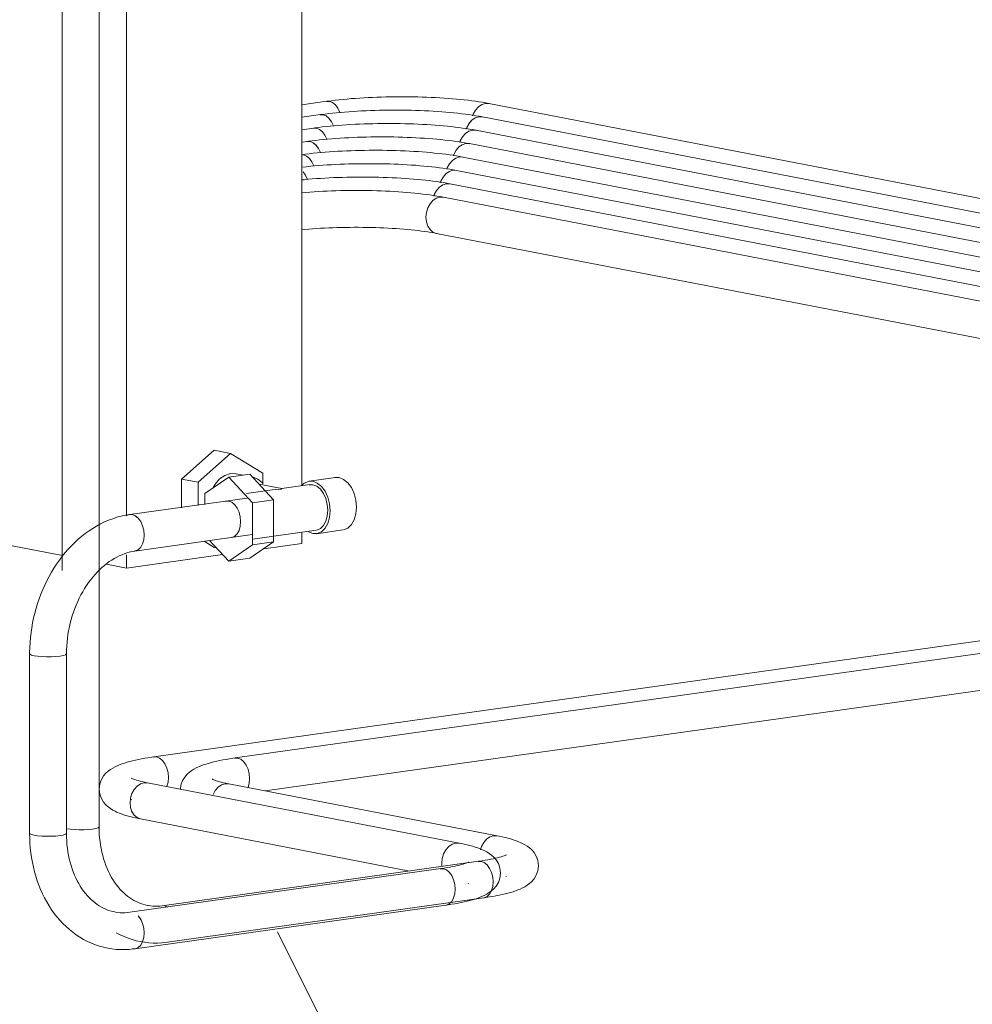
# Model space of a CAD drawing. Header units: millimetres. Extents: x 38570 to 76040, y -5041 to 9267.
# Tile 60 of 169: x 48493 to 48906, y 5974 to 6401. Entities that reach past the tile are written whole.
import ezdxf

# ---------------------------------------------------------------- set-up
doc = ezdxf.new("R2010")
doc.units = ezdxf.units.MM
for name, color, linetype, lineweight in [('M-EQPM-____-OTLN', 50, 'Continuous', 20), ('P-PIPE-____-IDEN', 2, 'Continuous', 20), ('P-PIPE-____-OTLN', 3, 'Continuous', 20)]:
    doc.layers.add(name, color=color, linetype=linetype, lineweight=lineweight)

# ---------------------------------------------------------------- blocks, each defined once
blk = doc.blocks.new('ADSK_Радиатор универсальный_Боковое подключение_Клапаны - Радиатор 600х500-1673213-3D Отопление left')
at = {"layer": 'M-EQPM-____-OTLN'}
for p, q in [((48615.46, 6198.81), (48615.46, 6721.07)), ((48539.33, 6185.68), (48539.33, 6704.99)), ((48563.31, 6201.61), (48577.39, 6214.12)), ((48584.53, 6212.74), (48570.44, 6200.23)), ((48584.53, 6212.74), (48577.39, 6214.12)), ((48598.61, 6204.19), (48584.53, 6212.74)), ((48598.61, 6199.61), (48598.61, 6204.19)), ((48563.31, 6189.22), (48563.31, 6201.61)), ((48563.31, 6201.61), (48570.44, 6200.23)), ((48570.44, 6200.23), (48570.44, 6190.23)), ((48583.74, 6202.42), (48573.36, 6195.32)), ((48583.74, 6202.42), (48592.87, 6203.71)), ((48594.11, 6191.31), (48583.74, 6202.42)), ((48590.13, 6203.32), (48586.9, 6203.95)), ((48592.87, 6203.71), (48603.25, 6192.59)), ((48630.1, 6202.32), (48618.68, 6200.72)), ((48603.55, 6197.08), (48591.48, 6195.39)), ((48606.86, 6197.54), (48596.82, 6199.48)), ((48603.87, 6197.12), (48606.58, 6197.27)), ((48606.58, 6197.27), (48606.79, 6197.53)), ((48618.89, 6199.23), (48606.82, 6197.54)), ((48573.36, 6195.32), (48573.36, 6190.64)), ((48603.25, 6192.59), (48594.11, 6191.31)), ((48594.11, 6173.08), (48594.11, 6191.31)), ((48603.25, 6192.59), (48603.25, 6174.37)), ((48594.26, 6175.58), (48621.67, 6179.43)), ((48615.46, 6173.74), (48615.46, 6178.66)), ((48621.88, 6177.94), (48633.29, 6179.55)), ((48511.62, 6168.41), (48471.37, 6176.2)), ((48577.39, 6171.98), (48573.04, 6174.63)), ((48575.36, 6174.96), (48583.74, 6165.98)), ((48603.25, 6174.37), (48592.87, 6167.26)), ((48603.25, 6174.37), (48594.11, 6173.08)), ((48577.39, 6171.98), (48578.3, 6171.81)), ((48583.74, 6165.98), (48594.11, 6173.08)), ((48615.46, 6173.74), (48598.95, 6171.42)), ((48581.01, 6168.9), (48539.33, 6163.05)), ((48539.33, 6163.05), (48539.33, 6168.83)), ((48592.87, 6167.26), (48583.74, 6165.98)), ((48539.33, 6163.05), (48530.69, 6164.72))]:
    blk.add_line(p, q, dxfattribs=at)
for points in [[(48586.99, 6203.93, 0), (48584.53, 6204, 0), (48582.06, 6203.24, 0), (48579.77, 6201.68, 0), (48577.8, 6199.45, 0), (48576.79, 6197.76, 0)], [(48598.68, 6199.6, 0), (48598.39, 6199.96, 0), (48596.42, 6201.64, 0), (48594.12, 6202.55, 0), (48594.04, 6202.57, 0)], [(48627.73, 6187.89, 0), (48627.48, 6190.87, 0), (48626.74, 6193.75, 0), (48625.55, 6196.33, 0), (48624.01, 6198.43, 0), (48622.21, 6199.91, 0), (48620.28, 6200.67, 0), (48618.35, 6200.66, 0), (48616.55, 6199.88, 0), (48615.34, 6198.79, 0)], [(48629.77, 6202.26, 0), (48631.7, 6202.28, 0), (48633.63, 6201.52, 0), (48635.42, 6200.04, 0), (48636.97, 6197.94, 0), (48638.15, 6195.36, 0), (48638.9, 6192.48, 0), (48639.15, 6189.49, 0)], [(48618.6, 6199.18, 0), (48620.28, 6199.2, 0), (48621.96, 6198.53, 0), (48623.52, 6197.25, 0), (48624.86, 6195.42, 0), (48625.89, 6193.18, 0), (48626.54, 6190.67, 0), (48626.76, 6188.08, 0)], [(48582.4, 6192.08, 0), (48583.74, 6192.09, 0), (48585.08, 6191.56, 0), (48586.33, 6190.53, 0), (48587.41, 6189.07, 0), (48588.23, 6187.28, 0), (48588.75, 6185.27, 0), (48588.93, 6183.2, 0)], [(48618.35, 6178.75, 0), (48620.28, 6177.99, 0), (48622.21, 6178, 0), (48624.01, 6178.79, 0), (48625.55, 6180.29, 0), (48626.74, 6182.41, 0), (48627.48, 6185, 0), (48627.73, 6187.89, 0)], [(48626.76, 6188.08, 0), (48626.54, 6185.57, 0), (48625.89, 6183.31, 0), (48624.86, 6181.47, 0), (48623.52, 6180.16, 0), (48621.96, 6179.48, 0)], [(48639.15, 6189.49, 0), (48638.9, 6186.61, 0), (48638.15, 6184.01, 0), (48636.97, 6181.89, 0), (48635.42, 6180.39, 0), (48633.63, 6179.61, 0)], [(48588.93, 6183.2, 0), (48588.75, 6181.19, 0), (48588.23, 6179.39, 0), (48587.41, 6177.91, 0), (48586.33, 6176.87, 0), (48585.08, 6176.32, 0)]]:
    blk.add_polyline3d(points, dxfattribs=at)
blk = doc.blocks.new('ADSK_СШПЭ Аксиальный_Поворот с фиксатором - Поворот трубы-V16-3D Отопление left')
at = {"layer": 'P-PIPE-____-OTLN', "color": 10}
blk.add_line((43374.72, 2547.89), (43376.07, 2547.36), dxfattribs=at)
for points in [[(43332.09, 2581.36, 0), (43333.64, 2581.13, 0), (43335.5, 2580.97, 0), (43337.55, 2580.9, 0), (43339.63, 2580.92, 0), (43341.62, 2581.02, 0), (43343.37, 2581.21, 0), (43344.77, 2581.47, 0), (43345.72, 2581.77, 0), (43346.16, 2582.11, 0), (43346.18, 2582.22, 0)], [(43367.13, 2548.07, 0), (43366.13, 2548.29, 0), (43365.15, 2548.57, 0), (43364.18, 2548.89, 0), (43363.22, 2549.27, 0), (43362.27, 2549.71, 0), (43361.33, 2550.19, 0), (43360.41, 2550.74, 0), (43359.5, 2551.34, 0), (43358.6, 2551.99, 0), (43357.72, 2552.7, 0), (43356.86, 2553.47, 0), (43356.02, 2554.29, 0), (43355.2, 2555.17, 0), (43354.4, 2556.11, 0), (43353.63, 2557.1, 0), (43352.89, 2558.14, 0), (43352.17, 2559.24, 0), (43351.49, 2560.38, 0), (43350.84, 2561.58, 0), (43350.23, 2562.82, 0), (43349.65, 2564.11, 0), (43349.12, 2565.45, 0), (43348.62, 2566.82, 0), (43348.17, 2568.24, 0), (43347.76, 2569.69, 0), (43347.39, 2571.17, 0), (43347.07, 2572.69, 0), (43346.8, 2574.23, 0), (43346.58, 2575.8, 0), (43346.41, 2577.39, 0), (43346.28, 2579, 0), (43346.21, 2580.63, 0), (43346.18, 2582.22, 0)], [(43373.61, 2547.92, 0), (43372.56, 2547.8, 0), (43371.51, 2547.74, 0), (43370.48, 2547.73, 0), (43369.45, 2547.77, 0), (43368.43, 2547.87, 0), (43367.43, 2548.02, 0), (43367.13, 2548.07, 0)], [(43353.63, 2536.17, 0), (43355.3, 2535.3, 0), (43357.01, 2534.53, 0), (43358.75, 2533.84, 0), (43360.52, 2533.25, 0), (43362.33, 2532.75, 0), (43364.09, 2532.37, 0)], [(43364.09, 2532.37, 0), (43365.93, 2532.06, 0), (43367.79, 2531.85, 0), (43369.65, 2531.74, 0), (43371.52, 2531.73, 0), (43373.4, 2531.82, 0), (43375.27, 2532, 0), (43375.84, 2532.08, 0)]]:
    blk.add_polyline3d(points, dxfattribs=at)
blk = doc.blocks.new('ADSK_СШПЭ Аксиальный_Поворот с фиксатором - Поворот трубы-V20-3D Отопление left')
at = {"layer": 'P-PIPE-____-OTLN', "color": 5}
for points in [[(45872.11, 3593.82, 0), (45870.25, 3593.51, 0), (45868.41, 3593.1, 0), (45866.57, 3592.61, 0), (45864.76, 3592.02, 0), (45862.97, 3591.35, 0), (45861.21, 3590.59, 0), (45859.47, 3589.75, 0), (45857.77, 3588.83, 0), (45856.1, 3587.83, 0), (45854.46, 3586.75, 0), (45852.86, 3585.6, 0), (45851.3, 3584.38, 0), (45849.78, 3583.09, 0), (45848.3, 3581.73, 0), (45846.86, 3580.31, 0), (45845.47, 3578.83, 0), (45844.13, 3577.29, 0), (45842.83, 3575.69, 0), (45841.59, 3574.04, 0), (45840.39, 3572.34, 0), (45839.25, 3570.6, 0), (45838.16, 3568.8, 0), (45837.12, 3566.97, 0), (45836.14, 3565.09, 0), (45835.22, 3563.18, 0), (45834.35, 3561.23, 0), (45833.54, 3559.25, 0), (45832.8, 3557.24, 0), (45832.11, 3555.2, 0), (45831.48, 3553.14, 0), (45830.91, 3551.06, 0), (45830.41, 3548.96, 0), (45829.97, 3546.84, 0), (45829.6, 3544.71, 0), (45829.28, 3542.58, 0), (45829.04, 3540.44, 0), (45828.85, 3538.29, 0), (45828.74, 3536.14, 0), (45828.69, 3534, 0), (45828.68, 3533.42, 0)], [(45870.63, 3593.23, 0), (45871.88, 3593.77, 0), (45873.22, 3593.78, 0)], [(45873.22, 3593.78, 0), (45874.57, 3593.26, 0), (45875.82, 3592.22, 0), (45876.89, 3590.76, 0), (45877.72, 3588.97, 0), (45878.23, 3586.97, 0), (45878.41, 3584.89, 0), (45878.23, 3582.88, 0), (45877.72, 3581.08, 0), (45876.89, 3579.6, 0), (45875.82, 3578.56, 0), (45874.57, 3578.01, 0)], [(45844.68, 3533.42, 0), (45844.71, 3535.07, 0), (45844.79, 3536.73, 0), (45844.91, 3538.39, 0), (45845.09, 3540.06, 0), (45845.32, 3541.72, 0), (45845.6, 3543.37, 0), (45845.93, 3545.02, 0), (45846.31, 3546.66, 0), (45846.73, 3548.28, 0), (45847.21, 3549.88, 0), (45847.73, 3551.46, 0), (45848.29, 3553.02, 0), (45848.9, 3554.55, 0), (45849.55, 3556.05, 0), (45850.25, 3557.52, 0), (45850.98, 3558.95, 0), (45851.75, 3560.35, 0), (45852.56, 3561.7, 0), (45853.4, 3563.02, 0), (45854.27, 3564.29, 0), (45855.18, 3565.51, 0), (45856.11, 3566.68, 0), (45857.07, 3567.8, 0), (45858.05, 3568.87, 0), (45859.06, 3569.88, 0), (45860.08, 3570.84, 0), (45861.12, 3571.74, 0), (45862.18, 3572.58, 0), (45863.24, 3573.37, 0), (45864.32, 3574.09, 0), (45865.4, 3574.76, 0), (45866.48, 3575.36, 0), (45867.57, 3575.91, 0), (45868.66, 3576.39, 0), (45869.75, 3576.81, 0), (45870.83, 3577.18, 0), (45871.91, 3577.49, 0), (45872.98, 3577.74, 0), (45874.05, 3577.93, 0), (45874.34, 3577.97, 0)], [(45830.59, 3532.56, 0), (45829.46, 3532.85, 0), (45828.82, 3533.18, 0), (45828.71, 3533.52, 0)], [(45844.66, 3533.31, 0), (45844.22, 3532.98, 0), (45843.27, 3532.67, 0), (45841.87, 3532.42, 0), (45840.12, 3532.23, 0), (45838.13, 3532.12, 0), (45836.05, 3532.11, 0), (45834, 3532.18, 0), (45832.14, 3532.33, 0), (45830.59, 3532.56, 0)]]:
    blk.add_polyline3d(points, dxfattribs=at)
blk = doc.blocks.new('ADSK_СШПЭ Аксиальный_Поворот с фиксатором - Поворот трубы-V24-3D Отопление left')
at = {"layer": 'P-PIPE-____-OTLN', "color": 5}
blk.add_line((43410.47, 5774.66), (43409.35, 5774.69), dxfattribs=at)
for points in [[(43364.81, 5824.8, 0), (43364.84, 5822.66, 0), (43364.94, 5820.53, 0), (43365.11, 5818.42, 0), (43365.34, 5816.31, 0), (43365.64, 5814.23, 0), (43366.01, 5812.17, 0), (43366.44, 5810.13, 0), (43366.93, 5808.11, 0), (43367.5, 5806.13, 0), (43368.13, 5804.18, 0), (43368.82, 5802.26, 0), (43369.58, 5800.38, 0), (43370.4, 5798.54, 0), (43371.29, 5796.75, 0), (43372.24, 5795, 0), (43373.26, 5793.3, 0), (43374.34, 5791.65, 0), (43375.47, 5790.06, 0), (43376.67, 5788.53, 0), (43377.93, 5787.06, 0), (43379.25, 5785.65, 0), (43380.62, 5784.31, 0), (43382.05, 5783.05, 0), (43383.53, 5781.85, 0), (43385.06, 5780.74, 0), (43386.64, 5779.7, 0), (43388.26, 5778.75, 0), (43389.93, 5777.88, 0), (43391.64, 5777.11, 0), (43393.38, 5776.42, 0), (43395.15, 5775.83, 0), (43396.95, 5775.33, 0), (43398.71, 5774.95, 0)], [(43364.84, 5824.9, 0), (43364.94, 5824.56, 0), (43365.59, 5824.23, 0), (43366.72, 5823.94, 0)], [(43366.72, 5823.94, 0), (43368.27, 5823.71, 0), (43370.13, 5823.55, 0), (43372.17, 5823.48, 0), (43374.26, 5823.5, 0), (43376.25, 5823.61, 0), (43378, 5823.79, 0), (43379.4, 5824.05, 0), (43380.35, 5824.36, 0), (43380.79, 5824.69, 0), (43380.81, 5824.8, 0)], [(43401.75, 5790.66, 0), (43400.76, 5790.87, 0), (43399.78, 5791.15, 0), (43398.81, 5791.47, 0), (43397.85, 5791.85, 0), (43396.9, 5792.29, 0), (43395.96, 5792.78, 0), (43395.04, 5793.32, 0), (43394.13, 5793.92, 0), (43393.23, 5794.57, 0), (43392.35, 5795.29, 0), (43391.49, 5796.05, 0), (43390.65, 5796.88, 0), (43389.83, 5797.76, 0), (43389.03, 5798.69, 0), (43388.26, 5799.68, 0), (43387.52, 5800.72, 0), (43386.8, 5801.82, 0), (43386.12, 5802.96, 0), (43385.47, 5804.16, 0), (43384.86, 5805.4, 0), (43384.28, 5806.69, 0), (43383.74, 5808.03, 0), (43383.25, 5809.4, 0), (43382.8, 5810.82, 0), (43382.39, 5812.27, 0), (43382.02, 5813.75, 0), (43381.7, 5815.27, 0), (43381.43, 5816.81, 0), (43381.21, 5818.38, 0), (43381.03, 5819.97, 0), (43380.91, 5821.58, 0), (43380.84, 5823.21, 0), (43380.81, 5824.8, 0)], [(43408.24, 5790.51, 0), (43407.18, 5790.39, 0), (43406.14, 5790.32, 0), (43405.1, 5790.31, 0), (43404.08, 5790.35, 0), (43403.06, 5790.45, 0), (43402.06, 5790.6, 0), (43401.75, 5790.66, 0)], [(43411.94, 5788.92, 0), (43413.02, 5787.45, 0), (43413.84, 5785.66, 0), (43414.36, 5783.66, 0), (43414.54, 5781.58, 0), (43414.36, 5779.57, 0), (43413.84, 5777.77, 0), (43413.02, 5776.29, 0), (43411.94, 5775.25, 0), (43410.69, 5774.7, 0)], [(43398.71, 5774.95, 0), (43400.56, 5774.64, 0), (43402.41, 5774.43, 0), (43404.28, 5774.32, 0), (43406.15, 5774.31, 0), (43408.02, 5774.4, 0), (43409.89, 5774.59, 0), (43410.46, 5774.66, 0)]]:
    blk.add_polyline3d(points, dxfattribs=at)
blk = doc.blocks.new('ADSK_СШПЭ Аксиальный_Поворот с фиксатором - Поворот трубы-V62-3D Отопление left')
at = {"layer": 'P-PIPE-____-OTLN', "color": 5}
for points in [[(49734.75, 8.93, 0), (49733.93, 10.72, 0), (49732.85, 12.18, 0), (49731.6, 13.21, 0), (49730.26, 13.74, 0), (49728.92, 13.73, 0)], [(49799.45, 12.82, 0), (49798.06, 13.07, 0), (49796.62, 13.32, 0), (49795.14, 13.55, 0), (49793.61, 13.78, 0), (49792.04, 13.99, 0), (49790.43, 14.19, 0), (49788.77, 14.38, 0), (49787.08, 14.56, 0), (49785.35, 14.72, 0), (49783.58, 14.87, 0), (49781.78, 15.02, 0), (49779.96, 15.14, 0), (49778.1, 15.26, 0), (49776.23, 15.37, 0), (49774.33, 15.46, 0), (49772.41, 15.54, 0), (49770.47, 15.6, 0), (49768.53, 15.66, 0), (49766.57, 15.7, 0), (49764.6, 15.72, 0), (49762.63, 15.74, 0), (49760.66, 15.74, 0), (49758.69, 15.73, 0), (49756.72, 15.71, 0), (49754.76, 15.67, 0), (49752.81, 15.62, 0), (49750.87, 15.55, 0), (49748.95, 15.48, 0), (49747.04, 15.39, 0), (49745.16, 15.29, 0), (49743.3, 15.18, 0), (49741.46, 15.05, 0), (49739.66, 14.91, 0), (49737.89, 14.76, 0), (49736.15, 14.6, 0), (49734.44, 14.43, 0), (49732.78, 14.24, 0), (49731.15, 14.04, 0), (49729.57, 13.83, 0), (49729.15, 13.78, 0)], [(49799.5, 12.8, 0), (49797.93, 12.85, 0), (49796.35, 12.36, 0), (49794.88, 11.37, 0), (49793.62, 9.94, 0), (49792.65, 8.17, 0), (49792.4, 7.49, 0)]]:
    blk.add_polyline3d(points, dxfattribs=at)
blk = doc.blocks.new('ADSK_СШПЭ Аксиальный_Поворот с фиксатором - Поворот трубы-V122-3D Отопление left')
at = {"layer": 'P-PIPE-____-OTLN', "color": 5}
for points in [[(48620.71, 6337.51, 0), (48619.89, 6339.3, 0), (48618.81, 6340.76, 0), (48617.56, 6341.79, 0), (48616.22, 6342.32, 0), (48615.45, 6342.38, 0)], [(48685.4, 6341.39, 0), (48684.02, 6341.65, 0), (48682.58, 6341.9, 0), (48681.1, 6342.13, 0), (48679.57, 6342.36, 0), (48678, 6342.57, 0), (48676.38, 6342.77, 0), (48674.73, 6342.96, 0), (48673.03, 6343.13, 0), (48671.3, 6343.3, 0), (48669.54, 6343.45, 0), (48667.74, 6343.59, 0), (48665.92, 6343.72, 0), (48664.06, 6343.84, 0), (48662.18, 6343.94, 0), (48660.28, 6344.04, 0), (48658.37, 6344.12, 0), (48656.43, 6344.18, 0), (48654.48, 6344.24, 0), (48652.53, 6344.28, 0), (48650.56, 6344.3, 0), (48648.59, 6344.32, 0), (48646.62, 6344.32, 0), (48644.64, 6344.31, 0), (48642.68, 6344.28, 0), (48640.72, 6344.25, 0), (48638.77, 6344.2, 0), (48636.83, 6344.13, 0), (48634.9, 6344.06, 0), (48633, 6343.97, 0), (48631.12, 6343.87, 0), (48629.26, 6343.75, 0), (48627.42, 6343.63, 0), (48625.62, 6343.49, 0), (48623.84, 6343.34, 0), (48622.1, 6343.18, 0), (48620.4, 6343, 0), (48618.73, 6342.82, 0), (48617.11, 6342.62, 0), (48615.53, 6342.41, 0)], [(48685.46, 6341.38, 0), (48683.88, 6341.43, 0), (48682.31, 6340.94, 0), (48680.84, 6339.95, 0), (48679.58, 6338.51, 0), (48678.61, 6336.74, 0), (48678.35, 6336.07, 0)]]:
    blk.add_polyline3d(points, dxfattribs=at)
blk = doc.blocks.new('ADSK_СШПЭ Аксиальный_Поворот с фиксатором - Поворот трубы-V123-3D Отопление left')
at = {"layer": 'P-PIPE-____-OTLN', "color": 5}
for p, q in [((48676.3, 6033.51), (48676.2, 6034.97)), ((48687.84, 6025.97), (48687.63, 6026.08))]:
    blk.add_line(p, q, dxfattribs=at)
for points in [[(48676.2, 6034.97, 0), (48676.4, 6037.04, 0), (48677.01, 6039.03, 0), (48677.98, 6040.8, 0), (48679.24, 6042.23, 0), (48680.71, 6043.22, 0), (48682.29, 6043.71, 0), (48683.86, 6043.67, 0)], [(48701.75, 6030.69, 0), (48701.48, 6032.9, 0), (48700.79, 6034.82, 0), (48699.86, 6036.36, 0), (48698.85, 6037.55, 0), (48697.84, 6038.47, 0), (48696.84, 6039.21, 0), (48695.85, 6039.82, 0), (48694.87, 6040.34, 0), (48693.88, 6040.81, 0), (48692.86, 6041.23, 0), (48691.82, 6041.61, 0), (48690.74, 6041.97, 0), (48689.61, 6042.31, 0), (48688.45, 6042.63, 0), (48687.24, 6042.94, 0), (48685.98, 6043.23, 0), (48684.67, 6043.51, 0), (48683.8, 6043.68, 0)], [(48687.92, 6035.46, 0), (48687.84, 6035.42, 0), (48687.63, 6035.31, 0), (48687.28, 6035.16, 0), (48686.82, 6034.98, 0), (48686.24, 6034.78, 0), (48685.57, 6034.56, 0), (48684.81, 6034.34, 0), (48683.96, 6034.12, 0), (48683.03, 6033.9, 0), (48682.03, 6033.67, 0), (48680.95, 6033.45, 0), (48679.8, 6033.24, 0), (48678.58, 6033.03, 0), (48677.31, 6032.82, 0), (48675.97, 6032.62, 0), (48675.76, 6032.59, 0)], [(48682.06, 6023.67, 0), (48681.88, 6025.74, 0), (48681.37, 6027.75, 0), (48680.54, 6029.54, 0), (48679.47, 6031, 0), (48678.22, 6032.03, 0), (48676.87, 6032.56, 0), (48675.53, 6032.55, 0)], [(48701.75, 6030.69, 0), (48701.48, 6028.49, 0), (48700.79, 6026.56, 0), (48699.86, 6025.02, 0), (48698.85, 6023.84, 0), (48697.84, 6022.91, 0), (48696.84, 6022.18, 0), (48695.85, 6021.57, 0), (48694.87, 6021.04, 0), (48693.88, 6020.58, 0), (48692.86, 6020.16, 0), (48691.82, 6019.77, 0), (48690.74, 6019.41, 0), (48689.61, 6019.07, 0), (48688.45, 6018.75, 0), (48687.24, 6018.45, 0), (48685.98, 6018.16, 0), (48684.67, 6017.88, 0), (48683.31, 6017.61, 0), (48681.9, 6017.36, 0), (48680.45, 6017.12, 0), (48678.95, 6016.89, 0), (48677.99, 6016.75, 0)], [(48677.99, 6016.75, 0), (48678.22, 6016.79, 0), (48679.47, 6017.34, 0), (48680.54, 6018.38, 0), (48681.37, 6019.86, 0), (48681.88, 6021.66, 0), (48682.06, 6023.67, 0)]]:
    blk.add_polyline3d(points, dxfattribs=at)
blk = doc.blocks.new('ADSK_СШПЭ Аксиальный_Поворот с фиксатором - Поворот трубы-V124-3D Отопление left')
at = {"layer": 'P-PIPE-____-OTLN', "color": 10}
for points in [[(48562.81, 6067.06, 0), (48563.03, 6068.87, 0), (48563.73, 6070.8, 0), (48564.66, 6072.34, 0), (48565.66, 6073.52, 0), (48566.68, 6074.44, 0), (48567.67, 6075.18, 0), (48568.66, 6075.79, 0), (48569.64, 6076.32, 0), (48570.64, 6076.78, 0), (48571.65, 6077.2, 0), (48572.7, 6077.59, 0), (48573.78, 6077.95, 0), (48574.9, 6078.28, 0), (48576.07, 6078.6, 0), (48577.28, 6078.91, 0), (48578.54, 6079.2, 0), (48579.85, 6079.48, 0), (48581.2, 6079.74, 0), (48582.61, 6080, 0), (48584.06, 6080.24, 0), (48585.56, 6080.47, 0), (48586.53, 6080.61, 0)], [(48586.3, 6080.57, 0), (48587.64, 6080.58, 0), (48588.98, 6080.05, 0), (48590.23, 6079.02, 0), (48591.31, 6077.56, 0), (48592.13, 6075.76, 0), (48592.65, 6073.76, 0), (48592.83, 6071.68, 0)], [(48592.83, 6071.68, 0), (48592.65, 6069.68, 0), (48592.13, 6067.87, 0)], [(48576.59, 6071.43, 0), (48576.67, 6071.39, 0), (48576.89, 6071.28, 0), (48577.23, 6071.13, 0), (48577.7, 6070.95, 0), (48578.27, 6070.75, 0), (48578.94, 6070.54, 0), (48579.7, 6070.32, 0), (48580.55, 6070.09, 0), (48581.48, 6069.87, 0), (48582.49, 6069.65, 0), (48583.57, 6069.42, 0), (48583.75, 6069.39, 0)], [(48583.8, 6069.38, 0), (48582.23, 6069.43, 0), (48580.65, 6068.94, 0), (48579.18, 6067.94, 0), (48577.92, 6066.51, 0), (48576.95, 6064.74, 0)]]:
    blk.add_polyline3d(points, dxfattribs=at)
blk = doc.blocks.new('ADSK_СШПЭ Аксиальный_Поворот с фиксатором - Поворот трубы-V125-3D Отопление left')
at = {"layer": 'P-PIPE-____-OTLN', "color": 10}
blk.add_line((48704.28, 6029.14), (48704.06, 6029.25), dxfattribs=at)
for points in [[(48692.98, 6040.8, 0), (48693.45, 6042.2, 0), (48694.42, 6043.97, 0), (48695.68, 6045.4, 0), (48697.15, 6046.4, 0), (48698.72, 6046.89, 0), (48700.3, 6046.84, 0)], [(48718.18, 6033.87, 0), (48717.92, 6036.07, 0), (48717.22, 6038, 0), (48716.29, 6039.54, 0), (48715.29, 6040.72, 0), (48714.27, 6041.65, 0), (48713.28, 6042.38, 0), (48712.29, 6042.99, 0), (48711.31, 6043.52, 0), (48710.31, 6043.98, 0), (48709.3, 6044.4, 0), (48708.25, 6044.79, 0), (48707.17, 6045.15, 0), (48706.05, 6045.49, 0), (48704.89, 6045.81, 0), (48703.67, 6046.11, 0), (48702.41, 6046.4, 0), (48701.1, 6046.68, 0), (48700.24, 6046.85, 0)], [(48704.36, 6038.63, 0), (48704.28, 6038.59, 0), (48704.06, 6038.48, 0), (48703.72, 6038.33, 0), (48703.25, 6038.15, 0), (48702.68, 6037.95, 0), (48702.01, 6037.74, 0), (48701.25, 6037.52, 0), (48700.4, 6037.29, 0), (48699.47, 6037.07, 0), (48698.46, 6036.85, 0), (48697.38, 6036.63, 0), (48696.23, 6036.41, 0), (48695.02, 6036.2, 0), (48693.74, 6035.99, 0), (48692.41, 6035.8, 0), (48692.2, 6035.77, 0)], [(48698.5, 6026.84, 0), (48698.32, 6028.92, 0), (48697.8, 6030.92, 0), (48696.98, 6032.71, 0), (48695.9, 6034.18, 0), (48694.65, 6035.21, 0), (48693.31, 6035.74, 0), (48691.97, 6035.73, 0)], [(48718.18, 6033.87, 0), (48717.92, 6031.66, 0), (48717.22, 6029.74, 0), (48716.29, 6028.2, 0), (48715.29, 6027.01, 0), (48714.27, 6026.09, 0), (48713.28, 6025.35, 0), (48712.29, 6024.74, 0), (48711.31, 6024.22, 0), (48710.31, 6023.75, 0), (48709.3, 6023.33, 0), (48708.25, 6022.95, 0), (48707.17, 6022.59, 0), (48706.05, 6022.25, 0), (48704.89, 6021.93, 0), (48703.67, 6021.62, 0), (48702.41, 6021.33, 0), (48701.1, 6021.05, 0), (48699.75, 6020.79, 0), (48698.34, 6020.53, 0), (48696.89, 6020.29, 0), (48695.39, 6020.06, 0), (48694.42, 6019.92, 0)], [(48694.42, 6019.92, 0), (48694.65, 6019.96, 0), (48695.9, 6020.51, 0), (48696.98, 6021.56, 0), (48697.8, 6023.03, 0), (48698.32, 6024.83, 0), (48698.5, 6026.84, 0)]]:
    blk.add_polyline3d(points, dxfattribs=at)
blk = doc.blocks.new('ADSK_СШПЭ Аксиальный_Поворот с фиксатором - Поворот трубы-V83-3D Отопление left')
at = {"layer": 'P-PIPE-____-OTLN', "color": 5}
blk.add_line((42505.19, -789.53), (42505.4, -789.42), dxfattribs=at)
for points in [[(42491.28, -784.81, 0), (42491.55, -782.6, 0), (42492.24, -780.67, 0), (42493.17, -779.14, 0), (42494.18, -777.95, 0), (42495.19, -777.03, 0), (42496.19, -776.29, 0), (42497.18, -775.68, 0), (42498.16, -775.15, 0), (42499.15, -774.69, 0), (42500.17, -774.27, 0), (42501.21, -773.89, 0), (42502.29, -773.53, 0), (42503.42, -773.19, 0), (42504.58, -772.87, 0), (42505.79, -772.56, 0), (42507.05, -772.27, 0), (42508.36, -771.99, 0), (42509.72, -771.73, 0), (42511.13, -771.47, 0), (42512.58, -771.23, 0), (42514.08, -771, 0), (42515.05, -770.86, 0)], [(42514.81, -770.9, 0), (42516.16, -770.89, 0), (42517.5, -771.42, 0), (42518.75, -772.45, 0), (42519.83, -773.91, 0), (42520.65, -775.71, 0), (42521.17, -777.71, 0), (42521.35, -779.79, 0)], [(42505.11, -780.04, 0), (42505.19, -780.08, 0), (42505.4, -780.19, 0), (42505.75, -780.34, 0), (42506.21, -780.52, 0), (42506.79, -780.72, 0), (42507.46, -780.94, 0), (42508.22, -781.16, 0), (42509.07, -781.38, 0), (42510, -781.6, 0), (42511, -781.83, 0), (42512.08, -782.05, 0), (42512.26, -782.08, 0)], [(42521.35, -779.79, 0), (42521.17, -781.8, 0), (42520.65, -783.6, 0)], [(42491.28, -784.81, 0), (42491.55, -787.01, 0), (42492.24, -788.94, 0), (42493.17, -790.48, 0), (42494.18, -791.66, 0), (42495.19, -792.59, 0), (42496.19, -793.32, 0), (42497.18, -793.93, 0), (42498.16, -794.46, 0), (42499.15, -794.92, 0), (42500.17, -795.34, 0), (42501.21, -795.73, 0), (42502.29, -796.09, 0), (42503.42, -796.42, 0), (42504.58, -796.75, 0), (42505.79, -797.05, 0), (42507.05, -797.34, 0), (42508.36, -797.62, 0), (42509.23, -797.79, 0)], [(42512.32, -782.09, 0), (42510.75, -782.05, 0), (42509.17, -782.54, 0), (42507.7, -783.53, 0), (42506.44, -784.96, 0), (42505.47, -786.73, 0), (42504.86, -788.72, 0), (42504.66, -790.79, 0)], [(42504.66, -790.79, 0), (42504.86, -792.8, 0), (42505.47, -794.62, 0), (42506.44, -796.12, 0), (42507.7, -797.2, 0), (42509.17, -797.78, 0)]]:
    blk.add_polyline3d(points, dxfattribs=at)
blk = doc.blocks.new('ADSK_СШПЭ Аксиальный_Поворот с фиксатором - Поворот трубы-V130-3D Отопление left')
at = {"layer": 'P-PIPE-____-OTLN', "color": 5}
for points in [[(48679.77, 6329.78, 0), (48678.38, 6330.04, 0), (48676.94, 6330.28, 0), (48675.46, 6330.52, 0), (48673.93, 6330.74, 0), (48672.36, 6330.95, 0), (48670.75, 6331.15, 0), (48669.09, 6331.34, 0), (48667.4, 6331.52, 0), (48665.67, 6331.68, 0), (48663.9, 6331.84, 0), (48662.1, 6331.98, 0), (48660.28, 6332.11, 0), (48658.42, 6332.22, 0), (48656.55, 6332.33, 0), (48654.65, 6332.42, 0), (48652.73, 6332.5, 0), (48650.79, 6332.56, 0), (48648.85, 6332.62, 0), (48646.89, 6332.66, 0), (48644.92, 6332.69, 0), (48642.95, 6332.7, 0), (48640.98, 6332.7, 0), (48639.01, 6332.69, 0), (48637.04, 6332.67, 0), (48635.08, 6332.63, 0), (48633.13, 6332.58, 0), (48631.19, 6332.52, 0), (48629.27, 6332.44, 0), (48627.36, 6332.35, 0), (48625.48, 6332.25, 0), (48623.62, 6332.14, 0), (48621.78, 6332.01, 0), (48619.98, 6331.87, 0), (48618.21, 6331.72, 0), (48616.47, 6331.56, 0), (48615.46, 6331.46, 0)], [(48679.82, 6329.77, 0), (48678.25, 6329.81, 0), (48676.67, 6329.32, 0), (48675.2, 6328.33, 0), (48673.94, 6326.9, 0), (48672.97, 6325.13, 0), (48672.72, 6324.45, 0)]]:
    blk.add_polyline3d(points, dxfattribs=at)
blk = doc.blocks.new('ADSK_СШПЭ Аксиальный_Поворот с фиксатором - Поворот трубы-V132-3D Отопление left')
at = {"layer": 'P-PIPE-____-OTLN', "color": 10}
for points in [[(48676.95, 6323.97, 0), (48675.56, 6324.23, 0), (48674.12, 6324.47, 0), (48672.64, 6324.71, 0), (48671.11, 6324.93, 0), (48669.54, 6325.14, 0), (48667.93, 6325.34, 0), (48666.27, 6325.53, 0), (48664.58, 6325.71, 0), (48662.85, 6325.87, 0), (48661.08, 6326.03, 0), (48659.28, 6326.17, 0), (48657.46, 6326.3, 0), (48655.6, 6326.41, 0), (48653.73, 6326.52, 0), (48651.83, 6326.61, 0), (48649.91, 6326.69, 0), (48647.97, 6326.76, 0), (48646.03, 6326.81, 0), (48644.07, 6326.85, 0), (48642.1, 6326.88, 0), (48640.13, 6326.89, 0), (48638.16, 6326.89, 0), (48636.19, 6326.88, 0), (48634.22, 6326.86, 0), (48632.26, 6326.82, 0), (48630.31, 6326.77, 0), (48628.37, 6326.71, 0), (48626.45, 6326.63, 0), (48624.54, 6326.54, 0), (48622.66, 6326.44, 0), (48620.8, 6326.33, 0), (48618.97, 6326.2, 0), (48617.16, 6326.07, 0), (48615.46, 6325.92, 0)], [(48677, 6323.96, 0), (48675.43, 6324.01, 0), (48673.85, 6323.51, 0), (48672.38, 6322.52, 0), (48671.12, 6321.09, 0), (48670.15, 6319.32, 0), (48669.55, 6317.33, 0), (48669.34, 6315.26, 0)], [(48669.34, 6315.26, 0), (48669.55, 6313.25, 0), (48670.15, 6311.43, 0), (48671.12, 6309.93, 0), (48672.38, 6308.85, 0), (48673.85, 6308.27, 0)], [(48673.91, 6308.26, 0), (48672.75, 6308.48, 0), (48671.52, 6308.69, 0), (48670.24, 6308.89, 0), (48668.89, 6309.09, 0), (48667.49, 6309.27, 0), (48666.04, 6309.46, 0), (48664.53, 6309.63, 0), (48662.99, 6309.79, 0), (48661.39, 6309.94, 0), (48659.76, 6310.08, 0), (48658.09, 6310.21, 0), (48656.39, 6310.33, 0), (48654.66, 6310.44, 0), (48652.9, 6310.54, 0), (48651.11, 6310.63, 0), (48649.31, 6310.7, 0), (48647.48, 6310.76, 0), (48645.64, 6310.81, 0), (48643.79, 6310.85, 0), (48641.93, 6310.88, 0), (48640.07, 6310.89, 0), (48638.2, 6310.89, 0), (48636.33, 6310.88, 0), (48634.47, 6310.86, 0), (48632.62, 6310.83, 0), (48630.77, 6310.78, 0), (48628.95, 6310.72, 0), (48627.13, 6310.65, 0), (48625.34, 6310.56, 0), (48623.58, 6310.47, 0), (48621.83, 6310.36, 0), (48620.12, 6310.25, 0), (48618.45, 6310.12, 0), (48616.8, 6309.98, 0), (48615.46, 6309.85, 0)]]:
    blk.add_polyline3d(points, dxfattribs=at)
blk = doc.blocks.new('ADSK_СШПЭ Аксиальный_Поворот с фиксатором - Поворот трубы-V63-3D Отопление left')
at = {"layer": 'P-PIPE-____-OTLN', "color": 10}
for points in [[(49796.63, 7.01, 0), (49795.24, 7.26, 0), (49793.8, 7.51, 0), (49792.32, 7.75, 0), (49790.79, 7.97, 0), (49789.22, 8.18, 0), (49787.61, 8.38, 0), (49785.95, 8.57, 0), (49784.26, 8.75, 0), (49782.53, 8.91, 0), (49780.76, 9.07, 0), (49778.96, 9.21, 0), (49777.14, 9.34, 0), (49775.28, 9.45, 0), (49773.41, 9.56, 0), (49771.51, 9.65, 0), (49769.59, 9.73, 0), (49767.65, 9.79, 0), (49765.71, 9.85, 0), (49763.75, 9.89, 0), (49761.78, 9.92, 0), (49759.81, 9.93, 0), (49757.84, 9.93, 0), (49755.87, 9.92, 0), (49753.9, 9.9, 0), (49751.94, 9.86, 0), (49749.99, 9.81, 0), (49748.05, 9.75, 0), (49746.13, 9.67, 0), (49744.22, 9.58, 0), (49742.34, 9.48, 0), (49740.48, 9.37, 0), (49738.65, 9.24, 0), (49736.84, 9.1, 0), (49735.07, 8.95, 0), (49733.33, 8.79, 0), (49731.62, 8.62, 0), (49729.96, 8.43, 0), (49728.33, 8.23, 0), (49726.75, 8.03, 0), (49726.33, 7.97, 0)], [(49731.93, 3.12, 0), (49731.11, 4.91, 0), (49730.04, 6.38, 0), (49728.78, 7.41, 0), (49727.44, 7.94, 0), (49726.1, 7.93, 0)], [(49796.68, 7, 0), (49795.11, 7.04, 0), (49793.53, 6.55, 0), (49792.06, 5.56, 0), (49790.8, 4.13, 0), (49789.83, 2.36, 0), (49789.58, 1.68, 0)]]:
    blk.add_polyline3d(points, dxfattribs=at)
blk = doc.blocks.new('ADSK_СШПЭ Аксиальный_Поворот с фиксатором - Поворот трубы-V136-3D Отопление left')
at = {"layer": 'P-PIPE-____-OTLN', "color": 10}
for points in [[(48682.59, 6335.59, 0), (48681.2, 6335.84, 0), (48679.76, 6336.09, 0), (48678.28, 6336.32, 0), (48676.75, 6336.55, 0), (48675.18, 6336.76, 0), (48673.56, 6336.96, 0), (48671.91, 6337.15, 0), (48670.21, 6337.33, 0), (48668.48, 6337.49, 0), (48666.72, 6337.64, 0), (48664.92, 6337.79, 0), (48663.1, 6337.91, 0), (48661.24, 6338.03, 0), (48659.37, 6338.14, 0), (48657.47, 6338.23, 0), (48655.55, 6338.31, 0), (48653.61, 6338.37, 0), (48651.66, 6338.43, 0), (48649.71, 6338.47, 0), (48647.74, 6338.5, 0), (48645.77, 6338.51, 0), (48643.8, 6338.51, 0), (48641.83, 6338.5, 0), (48639.86, 6338.48, 0), (48637.9, 6338.44, 0), (48635.95, 6338.39, 0), (48634.01, 6338.33, 0), (48632.09, 6338.25, 0), (48630.18, 6338.16, 0), (48628.3, 6338.06, 0), (48626.44, 6337.95, 0), (48624.6, 6337.82, 0), (48622.8, 6337.68, 0), (48621.03, 6337.53, 0), (48619.29, 6337.37, 0), (48617.58, 6337.2, 0), (48615.92, 6337.01, 0)], [(48617.89, 6331.7, 0), (48617.07, 6333.49, 0), (48615.99, 6334.96, 0)], [(48682.64, 6335.57, 0), (48681.07, 6335.62, 0), (48679.49, 6335.13, 0), (48678.02, 6334.14, 0), (48676.76, 6332.71, 0), (48675.79, 6330.94, 0), (48675.54, 6330.26, 0)]]:
    blk.add_polyline3d(points, dxfattribs=at)

msp = doc.modelspace()

# ---------------------------------------------------------------- linework, layer by layer
at = {"layer": 'P-PIPE-____-IDEN'}
msp.add_line((48604.85, 6005.19), (48735.65, 5743.57), dxfattribs=at)
at = {"layer": 'P-PIPE-____-OTLN', "color": 10}
for p, q in [((48511.48, 6671.18), (48511.48, 6162.02)), ((48527.48, 6050.78), (48527.48, 6671.18)), ((48623.56, 6359.78), (48615.46, 6358.64)), ((48623.33, 6359.74), (48624.68, 6359.75)), ((48692.34, 6358.86), (48693.92, 6358.81)), ((49543.62, 6194.42), (48693.86, 6358.82)), ((48617.93, 6348.16), (48615.46, 6347.82)), ((48617.69, 6348.12), (48619.04, 6348.13)), ((48686.7, 6347.24), (48688.28, 6347.19)), ((49505.55, 6189.07), (48688.22, 6347.2)), ((48681.07, 6335.62), (48682.64, 6335.57)), ((49467.49, 6183.73), (48682.59, 6335.59)), ((48675.43, 6324.01), (48677, 6323.96)), ((49429.43, 6178.39), (48676.95, 6323.97)), ((48673.91, 6308.26), (49304.54, 6186.25)), ((49291.91, 6179.64), (48586.53, 6080.61)), ((48599.6, 6066.29), (49294.13, 6163.8)), ((48587.64, 6080.58), (48586.3, 6080.57)), ((48582.23, 6069.43), (48583.8, 6069.38)), ((48700.24, 6046.85), (48583.75, 6069.39)), ((48700.3, 6046.84), (48698.72, 6046.89)), ((48692.2, 6035.77), (48554.91, 6016.49)), ((48691.97, 6035.73), (48693.31, 6035.74)), ((48557.37, 6015.93), (48556.02, 6016.46)), ((48557.14, 6000.65), (48694.42, 6019.92))]:
    msp.add_line(p, q, dxfattribs=at)
at = {"layer": 'P-PIPE-____-OTLN', "color": 5}
for p, q in [((48626.38, 6365.59), (48615.46, 6364.05)), ((48626.15, 6365.55), (48627.49, 6365.56)), ((48695.16, 6364.66), (48696.74, 6364.62)), ((49571, 6195.47), (48696.68, 6364.63)), ((48620.74, 6353.97), (48615.46, 6353.23)), ((48620.51, 6353.93), (48621.86, 6353.94)), ((48689.52, 6353.05), (48691.1, 6353)), ((49533.4, 6190.04), (48691.04, 6353.01)), ((48615.45, 6342.38), (48616.22, 6342.32)), ((48683.88, 6341.43), (48685.46, 6341.38)), ((49531.32, 6177.74), (48685.4, 6341.39)), ((48678.25, 6329.81), (48679.82, 6329.77)), ((49526.37, 6165.99), (48679.77, 6329.78)), ((48591.76, 6193.41), (48540.76, 6186.25)), ((49294.72, 6185.45), (48551.29, 6081.07)), ((48542.98, 6170.4), (48593.99, 6177.56)), ((48497.33, 6125.85), (48497.33, 6047.93)), ((48513.33, 6047.93), (48513.33, 6125.85)), ((48552.4, 6081.04), (48551.06, 6081.03)), ((48546.99, 6069.89), (48548.56, 6069.84)), ((48683.8, 6043.68), (48548.51, 6069.85)), ((48545.47, 6054.15), (48662.24, 6031.55)), ((48683.86, 6043.67), (48682.29, 6043.71)), ((48676.2, 6034.97), (48676.3, 6033.51)), ((48675.76, 6032.59), (48540.76, 6013.64)), ((48675.53, 6032.55), (48676.87, 6032.56)), ((48542.98, 5997.79), (48677.99, 6016.75)), ((48541.87, 5997.83), (48542.99, 5997.8))]:
    msp.add_line(p, q, dxfattribs=at)
for points in [[(48627.49, 6365.56, 0), (48628.84, 6365.03, 0), (48630.09, 6364, 0), (48631.16, 6362.54, 0), (48631.99, 6360.74, 0)], [(48689.63, 6359.3, 0), (48689.89, 6359.98, 0), (48690.85, 6361.75, 0), (48692.12, 6363.18, 0), (48693.58, 6364.17, 0), (48695.16, 6364.66, 0)], [(48621.86, 6353.94, 0), (48623.2, 6353.41, 0), (48624.45, 6352.38, 0), (48625.52, 6350.92, 0), (48626.35, 6349.12, 0)], [(48683.99, 6347.68, 0), (48684.25, 6348.36, 0), (48685.22, 6350.13, 0), (48686.48, 6351.56, 0), (48687.95, 6352.56, 0), (48689.52, 6353.05, 0)], [(48616.22, 6342.32, 0), (48617.56, 6341.79, 0), (48618.81, 6340.76, 0), (48619.89, 6339.3, 0), (48620.71, 6337.51, 0)], [(48678.35, 6336.07, 0), (48678.61, 6336.74, 0), (48679.58, 6338.51, 0), (48680.84, 6339.95, 0), (48682.31, 6340.94, 0), (48683.88, 6341.43, 0)], [(48672.72, 6324.45, 0), (48672.97, 6325.13, 0), (48673.94, 6326.9, 0), (48675.2, 6328.33, 0), (48676.67, 6329.32, 0), (48678.25, 6329.81, 0)], [(48541.87, 6186.21, 0), (48540.53, 6186.21, 0), (48539.28, 6185.66, 0)], [(48547.06, 6177.32, 0), (48546.88, 6179.4, 0), (48546.36, 6181.4, 0), (48545.54, 6183.19, 0), (48544.46, 6184.66, 0), (48543.21, 6185.69, 0), (48541.87, 6186.21, 0)], [(48543.21, 6170.44, 0), (48544.46, 6170.99, 0), (48545.54, 6172.03, 0), (48546.36, 6173.51, 0), (48546.88, 6175.31, 0), (48547.06, 6177.32, 0)], [(48497.36, 6125.96, 0), (48497.46, 6125.61, 0), (48498.11, 6125.28, 0), (48499.24, 6125, 0)], [(48499.24, 6125, 0), (48500.79, 6124.76, 0), (48502.65, 6124.61, 0), (48504.69, 6124.54, 0), (48506.78, 6124.55, 0), (48508.77, 6124.66, 0), (48510.52, 6124.85, 0)], [(48510.52, 6124.85, 0), (48511.92, 6125.1, 0), (48512.87, 6125.41, 0), (48513.31, 6125.74, 0)], [(48557.59, 6072.15, 0), (48557.41, 6074.22, 0), (48556.89, 6076.23, 0), (48556.07, 6078.02, 0), (48554.99, 6079.48, 0), (48553.74, 6080.51, 0), (48552.4, 6081.04, 0)], [(48556.89, 6068.34, 0), (48557.41, 6070.14, 0), (48557.59, 6072.15, 0)], [(48540.9, 6061.14, 0), (48541.1, 6063.22, 0), (48541.71, 6065.2, 0), (48542.68, 6066.97, 0), (48543.94, 6068.41, 0), (48545.41, 6069.4, 0), (48546.99, 6069.89, 0)], [(48545.41, 6054.16, 0), (48543.94, 6054.74, 0), (48542.68, 6055.82, 0), (48541.71, 6057.31, 0), (48541.1, 6059.13, 0), (48540.9, 6061.14, 0)], [(48499.24, 6047.08, 0), (48498.11, 6047.36, 0), (48497.46, 6047.69, 0), (48497.36, 6048.04, 0)], [(48510.52, 6046.93, 0), (48508.77, 6046.74, 0), (48506.78, 6046.63, 0), (48504.69, 6046.62, 0), (48502.65, 6046.69, 0), (48500.79, 6046.84, 0), (48499.24, 6047.08, 0)], [(48513.33, 6047.93, 0), (48513.31, 6047.83, 0), (48512.87, 6047.49, 0), (48511.92, 6047.18, 0), (48510.52, 6046.93, 0)], [(48682.29, 6043.71, 0), (48680.71, 6043.22, 0), (48679.24, 6042.23, 0), (48677.98, 6040.8, 0), (48677.01, 6039.03, 0), (48676.4, 6037.04, 0), (48676.2, 6034.97, 0)], [(48676.87, 6032.56, 0), (48678.22, 6032.03, 0), (48679.47, 6031, 0), (48680.54, 6029.54, 0), (48681.37, 6027.75, 0), (48681.88, 6025.74, 0), (48682.06, 6023.67, 0)], [(48682.06, 6023.67, 0), (48681.88, 6021.66, 0), (48681.37, 6019.86, 0), (48680.54, 6018.38, 0), (48679.47, 6017.34, 0), (48678.22, 6016.79, 0), (48677.99, 6016.75, 0)], [(48547.06, 6004.71, 0), (48546.88, 6006.79, 0), (48546.36, 6008.79, 0), (48545.54, 6010.59, 0), (48544.46, 6012.05, 0)], [(48543.21, 5997.84, 0), (48544.46, 5998.38, 0), (48545.54, 5999.43, 0), (48546.36, 6000.9, 0), (48546.88, 6002.71, 0), (48547.06, 6004.71, 0)]]:
    msp.add_polyline3d(points, dxfattribs=at)
at = {"layer": 'P-PIPE-____-OTLN', "color": 10}
for points in [[(48624.68, 6359.75, 0), (48626.02, 6359.22, 0), (48627.27, 6358.19, 0), (48628.34, 6356.73, 0), (48629.17, 6354.93, 0)], [(48686.81, 6353.49, 0), (48687.07, 6354.17, 0), (48688.04, 6355.94, 0), (48689.3, 6357.37, 0), (48690.77, 6358.37, 0), (48692.34, 6358.86, 0)], [(48619.04, 6348.13, 0), (48620.38, 6347.6, 0), (48621.63, 6346.57, 0), (48622.71, 6345.11, 0), (48623.53, 6343.32, 0)], [(48681.17, 6341.88, 0), (48681.43, 6342.55, 0), (48682.4, 6344.32, 0), (48683.66, 6345.75, 0), (48685.13, 6346.75, 0), (48686.7, 6347.24, 0)], [(48615.99, 6334.96, 0), (48617.07, 6333.49, 0), (48617.89, 6331.7, 0)], [(48675.54, 6330.26, 0), (48675.79, 6330.94, 0), (48676.76, 6332.71, 0), (48678.02, 6334.14, 0), (48679.49, 6335.13, 0), (48681.07, 6335.62, 0)], [(48669.34, 6315.26, 0), (48669.55, 6317.33, 0), (48670.15, 6319.32, 0), (48671.12, 6321.09, 0), (48672.38, 6322.52, 0), (48673.85, 6323.51, 0), (48675.43, 6324.01, 0)], [(48673.85, 6308.27, 0), (48672.38, 6308.85, 0), (48671.12, 6309.93, 0), (48670.15, 6311.43, 0), (48669.55, 6313.25, 0), (48669.34, 6315.26, 0)], [(48592.83, 6071.68, 0), (48592.65, 6073.76, 0), (48592.13, 6075.76, 0), (48591.31, 6077.56, 0), (48590.23, 6079.02, 0), (48588.98, 6080.05, 0), (48587.64, 6080.58, 0)], [(48592.13, 6067.87, 0), (48592.65, 6069.68, 0), (48592.83, 6071.68, 0)], [(48576.95, 6064.74, 0), (48577.92, 6066.51, 0), (48579.18, 6067.94, 0), (48580.65, 6068.94, 0), (48582.23, 6069.43, 0)], [(48527.48, 6050.78, 0), (48527.46, 6050.68, 0), (48527.02, 6050.34, 0), (48526.07, 6050.04, 0), (48524.67, 6049.78, 0)], [(48524.67, 6049.78, 0), (48522.92, 6049.59, 0), (48520.93, 6049.49, 0), (48518.85, 6049.47, 0), (48516.8, 6049.54, 0), (48514.94, 6049.7, 0), (48513.39, 6049.93, 0)], [(48698.72, 6046.89, 0), (48697.15, 6046.4, 0), (48695.68, 6045.4, 0), (48694.42, 6043.97, 0), (48693.45, 6042.2, 0), (48692.98, 6040.8, 0)], [(48693.31, 6035.74, 0), (48694.65, 6035.21, 0), (48695.9, 6034.18, 0), (48696.98, 6032.71, 0), (48697.8, 6030.92, 0), (48698.32, 6028.92, 0), (48698.5, 6026.84, 0)], [(48698.5, 6026.84, 0), (48698.32, 6024.83, 0), (48697.8, 6023.03, 0), (48696.98, 6021.56, 0), (48695.9, 6020.51, 0), (48694.65, 6019.96, 0), (48694.42, 6019.92, 0)]]:
    msp.add_polyline3d(points, dxfattribs=at)

# ---------------------------------------------------------------- block references
at = {"layer": 'M-EQPM-____-OTLN'}
msp.add_blockref('ADSK_Радиатор универсальный_Боковое подключение_Клапаны - Радиатор 600х500-1673213-3D Отопление left', (0, 0), dxfattribs=at)
at = {"layer": 'P-PIPE-____-OTLN', "color": 5}
for name, p in [('ADSK_СШПЭ Аксиальный_Поворот с фиксатором - Поворот трубы-V62-3D Отопление left', (-1102.77, 6351.81)), ('ADSK_СШПЭ Аксиальный_Поворот с фиксатором - Поворот трубы-V62-3D Отопление left', (-1108.4, 6340.2)), ('ADSK_СШПЭ Аксиальный_Поворот с фиксатором - Поворот трубы-V122-3D Отопление left', (0, 0)), ('ADSK_СШПЭ Аксиальный_Поворот с фиксатором - Поворот трубы-V130-3D Отопление left', (0, 0)), ('ADSK_СШПЭ Аксиальный_Поворот с фиксатором - Поворот трубы-V20-3D Отопление left', (2668.65, 2592.43)), ('ADSK_СШПЭ Аксиальный_Поворот с фиксатором - Поворот трубы-V83-3D Отопление left', (6036.24, 6851.94)), ('ADSK_СШПЭ Аксиальный_Поворот с фиксатором - Поворот трубы-V24-3D Отопление left', (5132.52, 223.13)), ('ADSK_СШПЭ Аксиальный_Поворот с фиксатором - Поворот трубы-V123-3D Отопление left', (0, 0))]:
    msp.add_blockref(name, p, dxfattribs=at)
at = {"layer": 'P-PIPE-____-OTLN', "color": 10}
for name, p in [('ADSK_СШПЭ Аксиальный_Поворот с фиксатором - Поворот трубы-V63-3D Отопление left', (-1102.77, 6351.81)), ('ADSK_СШПЭ Аксиальный_Поворот с фиксатором - Поворот трубы-V63-3D Отопление left', (-1108.4, 6340.2)), ('ADSK_СШПЭ Аксиальный_Поворот с фиксатором - Поворот трубы-V136-3D Отопление left', (0, 0)), ('ADSK_СШПЭ Аксиальный_Поворот с фиксатором - Поворот трубы-V132-3D Отопление left', (0, 0)), ('ADSK_СШПЭ Аксиальный_Поворот с фиксатором - Поворот трубы-V124-3D Отопление left', (0, 0)), ('ADSK_СШПЭ Аксиальный_Поворот с фиксатором - Поворот трубы-V16-3D Отопление left', (5181.3, 3468.57)), ('ADSK_СШПЭ Аксиальный_Поворот с фиксатором - Поворот трубы-V125-3D Отопление left', (0, 0))]:
    msp.add_blockref(name, p, dxfattribs=at)

doc.saveas('drawing.dxf')
